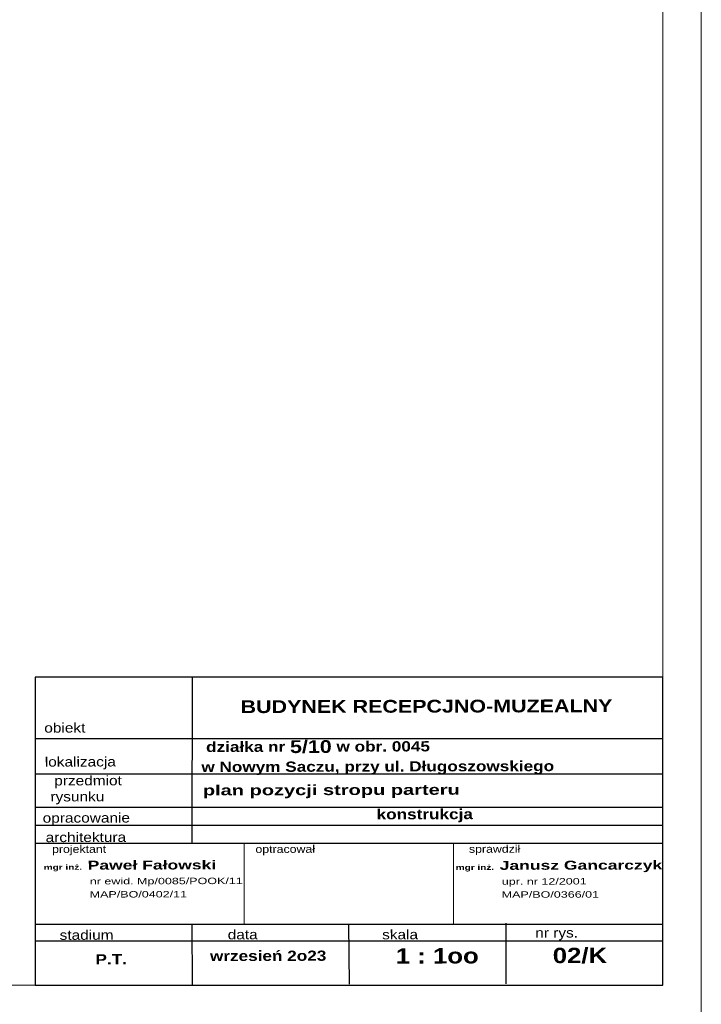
# Model space of a CAD drawing. Extents: x 4615668 to 9294084, y 5328875 to 10688993.
# Tile 35 of 67: x 4663660 to 4664725, y 5331997 to 5333537. Entities that reach past the tile are written whole.
import ezdxf

# ---------------------------------------------------------------- set-up
doc = ezdxf.new("R2010")
doc.units = 0
doc.header["$MEASUREMENT"] = 0
doc.layers.add('1', color=7, linetype='Continuous')
doc.layers.add('OPIS', color=7, linetype='Continuous')
doc.layers.add('hatch', color=253, linetype='Continuous', lineweight=0)
doc.styles.add('ARIAL', font='arial.ttf', dxfattribs={"height": 10})
doc.styles.add('ARIAL_WYM50', font='arial.ttf', dxfattribs={"height": 15})
doc.styles.add('courier', font='stylu.ttf')

msp = doc.modelspace()

# ---------------------------------------------------------------- linework, layer by layer
at = {"lineweight": 0, "ltscale": 40}
for p, q in [((4664011, 5332249), (4664011, 5332122.1)), ((4664337.8, 5332249), (4664337.8, 5332122.1))]:
    msp.add_line(p, q, dxfattribs=at)
for p in [(4664011, 5332249), (4664337.9, 5332249)]:
    msp.add_point(p, dxfattribs=at)
at = {"layer": 'hatch', "color": 252}
for points in [[(4660525.3, 5331967.4), (4664725.3, 5331967.4), (4664725.3, 5334937.4), (4660525.3, 5334937.4)], [(4660525.3, 5331967.4), (4664725.3, 5331967.4), (4664725.3, 5334937.4), (4660525.3, 5334937.4)], [(4660845.3, 5334877.4), (4664665.3, 5334877.4), (4664665.3, 5332027.4), (4660845.3, 5332027.4)]]:
    msp.add_lwpolyline(points, close=True, dxfattribs=at)
at = {"layer": 'OPIS'}
for p, q in [((4663929.3, 5332509.1), (4663928.9, 5332249)), ((4664664.1, 5332412.2), (4663684.1, 5332412.2)), ((4664664.4, 5332412.2), (4663684.4, 5332412.2)), ((4664664.5, 5332357), (4663684.6, 5332357)), ((4664664.7, 5332305.3), (4663684.7, 5332305.3)), ((4664664.7, 5332277.2), (4663684.8, 5332277.2)), ((4664664.8, 5332249), (4663684, 5332249)), ((4664665.1, 5332122.1), (4663685.1, 5332122.1)), ((4663929.2, 5332122.8), (4663929.4, 5332028.1)), ((4664174.1, 5332122.1), (4664174.7, 5332028.7)), ((4664419.8, 5332124.1), (4664420, 5332029.4)), ((4664665.2, 5332096.3), (4663685.2, 5332096.3))]:
    msp.add_line(p, q, dxfattribs=at)
msp.add_lwpolyline([(4663684.1, 5332027.4), (4664665.3, 5332027.4), (4664665.1, 5332509.1), (4663683.9, 5332509.1)], close=True, dxfattribs=at)

# ---------------------------------------------------------------- texts
at = {"layer": '1', "insert": (4664378.8, 5332383.9), "char_height": 16, "width": 884.774, "attachment_point": 5, "rotation": 0.1544, "style": 'ARIAL_WYM50'}
msp.add_mtext('\\A1;\\pxql;{\\W1.2;\\fArial|b1|i0|c238|p34;  działka nr \\H1.25x;5/10\\H0.8x; w obr. 0045\\P w Nowym Saczu, przy ul. Długoszowskiego }', dxfattribs=at)
at = {"layer": 'OPIS', "rotation": 0.1544}
for s, insert, char_height, width, attachment_point, style in [('{\\W1.2;\\fArial|b1|i0|c238|p34; BUDYNEK RECEPCJNO-MUZEALNY}', (4664291.1, 5332463.3), 20, 777.584, 5, 'ARIAL_WYM50'), ('{\\fEuphemia|b0|i0|c0|p34;\\W1.2;obiekt}', (4663730.5, 5332429.6), 15, 711.007, 5, 'ARIAL_WYM50'), ('{\\fEuphemia|b0|i0|c0|p34;\\W1.2;lokalizacja}', (4663754.7, 5332374.4), 15, 711.007, 5, 'ARIAL_WYM50'), ('{\\fEuphemia|b0|i0|c0|p34;\\W1.2;     przedmiot\\Prysunku}', (4663750.1, 5332332.4), 15, 711.007, 5, 'ARIAL_WYM50'), ('{\\W1.4;\\fArial|b1|i0|c238|p34;\\C0;plan pozycji stropu parteru}', (4663946.2, 5332340), 16, 735.924, 1, 'ARIAL'), ('{\\fArial|b1|i0|c238|p34;\\W1.2;konstrukcja}', (4664293.1, 5332292.3), 16, 711.007, 5, 'ARIAL_WYM50'), ('{\\fEuphemia|b0|i0|c0|p34;\\W1.2;opracowanie}', (4663764.1, 5332286.7), 15, 711.007, 5, 'ARIAL_WYM50'), ('{\\fEuphemia|b0|i0|c0|p34;\\W1.2;architektura}', (4663763.4, 5332258.5), 15, 711.007, 5, 'ARIAL_WYM50'), ('{\\W1.2;\\FEuphemia|c0;projektant}', (4663752.8, 5332238.3), 12, 711.007, 5, 'ARIAL_WYM50'), ('{\\W1.2;\\FEuphemia|c0;optracował}', (4664075, 5332238.3), 12, 711.007, 5, 'ARIAL_WYM50'), ('{\\W1.2;\\FEuphemia|c0;sprawdził}', (4664402.3, 5332238.5), 12, 711.007, 5, 'ARIAL_WYM50'), ('{\\W1.4;\\fArial|b1|i0|c238|p34;\\H0.444444x;mgr inż.  \\H1.750002x;Paweł Fałowski}', (4663697.5, 5332221.7), 18, 743.088, 1, 'courier'), ('{\\W1.4;\\fArial|b1|i0|c238|p34;\\H0.444444x;mgr inż.  \\H1.750002x;Janusz Gancarczyk}', (4664341.5, 5332221.4), 18, 743.088, 1, 'courier'), ('{\\W1.4;\\fArial|b0|i0|c238|p34;nr ewid. Mp/0085/POOK/11}', (4663769.5, 5332194.8), 10, 743.088, 1, 'courier'), ('{\\W1.4;\\fArial|b0|i0|c238|p34;upr. nr 12/2001}', (4664413.5, 5332194.4), 10, 743.088, 1, 'courier'), ('{\\W1.4;\\fArial|b0|i0|c238|p34;MAP/BO/0402/11}', (4663769.3, 5332174.2), 10, 743.088, 1, 'courier'), ('{\\W1.4;\\fArial|b0|i0|c238|p34;MAP/BO/0366/01}', (4664413.3, 5332173.9), 10, 743.088, 1, 'courier'), ('{\\fEuphemia|b0|i0|c0|p34;\\W1.2;stadium}', (4663764.5, 5332105.7), 15, 711.007, 5, 'ARIAL_WYM50'), ('{\\fEuphemia|b0|i0|c0|p34;\\W1.2;data}', (4664008.5, 5332106.4), 15, 711.007, 5, 'ARIAL_WYM50'), ('{\\fEuphemia|b0|i0|c0|p34;\\W1.2;skala}', (4664254.5, 5332106.4), 15, 711.007, 5, 'ARIAL_WYM50'), ('{\\fEuphemia|b0|i0|c0|p34;\\W1.2;nr rys.}', (4664499.2, 5332107), 15, 711.007, 5, 'ARIAL_WYM50'), ('{\\W1.2;\\fArial|b1|i0|c238|p34;wrzesień 2o23}', (4664048.3, 5332073.1), 16, 711.007, 5, 'ARIAL_WYM50'), ('{\\fArial|b1|i0|c238|p34;\\W1.2;\\C0;1 : 1oo}', (4664247.8, 5332085), 24, 735.924, 1, 'ARIAL'), ('{\\fArial|b1|i0|c238|p34;\\W1.2;\\C0;02/K}', (4664493.1, 5332085.7), 24, 735.924, 1, 'ARIAL'), ('{\\W1.2;\\fArial|b1|i0|c238|p34;P.T.}', (4663803, 5332067.8), 16, 711.007, 5, 'ARIAL_WYM50')]:
    msp.add_mtext(s, dxfattribs=dict(at, insert=insert, char_height=char_height, width=width, attachment_point=attachment_point, style=style))

doc.saveas('drawing.dxf')
